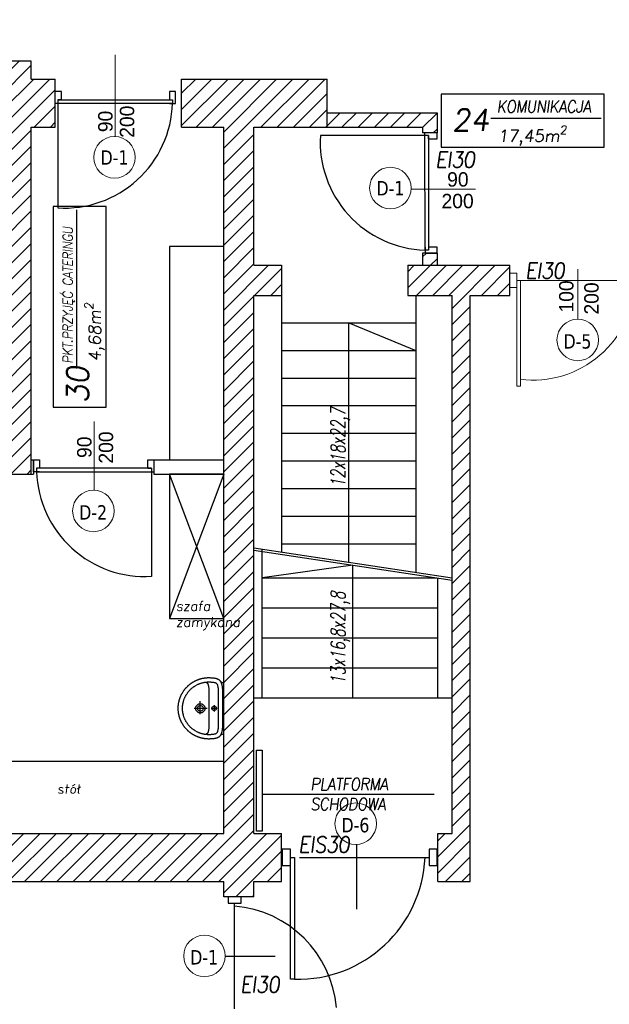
# Model space of a CAD drawing. Header units: millimetres. Extents: x -486876 to 553054, y -140324 to 834178.
# Tile 68 of 155: x -78279 to -73376, y 69411 to 77606. Entities that reach past the tile are written whole.
import ezdxf
from ezdxf.enums import TextEntityAlignment as Align

# ---------------------------------------------------------------- set-up
doc = ezdxf.new("R2010")
doc.units = ezdxf.units.MM
doc.linetypes.add('DASH2', pattern=[0.75, 0.5, -0.25])
for name, color, linetype, lineweight in [('_XREF', 252, 'DASH2', 13), ('XREF$0$0-ARKUSZ-OPIS', 8, 'Continuous', 18), ('XREF$0$okna', 8, 'Continuous', 20), ('XREF$0$ściana nośna', 8, 'Continuous', 30)]:
    doc.layers.add(name, color=color, linetype=linetype, lineweight=lineweight)
for name, color, linetype in [('XREF$0$A-ARM', 8, 'Continuous'), ('XREF$0$ArchiCAD', 8, 'Continuous'), ('XREF$0$DRZWI', 8, 'Continuous'), ('XREF$0$MEBLE', 8, 'Continuous'), ('XREF$0$nowe ściany', 8, 'Continuous'), ('XREF$0$OPIS', 8, 'Continuous'), ('XREF$0$OPISY', 8, 'Continuous'), ('XREF$0$Ppoż', 20, 'Continuous'), ('XREF$0$WIDOK', 8, 'Continuous'), ('XREF$0$WYMIARY', 9, 'Continuous'), ('XREF$0$WYPEŁNIENIA', 8, 'Continuous')]:
    doc.layers.add(name, color=color, linetype=linetype)
doc.styles.add('XREF$0$APLUS', font='arial.ttf', dxfattribs={"width": 0.6})
doc.styles.add('XREF$0$GENERATED_STYLE_1', font='txt')
doc.styles.add('XREF$0$ROMANS', font='romans.shx')
doc.styles.add('XREF$0$Simplex 0.7 Italic', font='simplex.shx', dxfattribs={"width": 0.7, "oblique": 10})
doc.styles.add('XREF$0$Standard', font='arial.ttf')
doc.styles.add('XREF$0$Verdana 0.8', font='verdana.ttf', dxfattribs={"width": 0.8})
pattern_1 = [(45, (-52999.899, 13162.694), (-6.7351921, 6.7351921), [])]

# ---------------------------------------------------------------- blocks, each defined once
blk = doc.blocks.new('XREF$0$KKP-KOLO2-B02X0201')
at = {"layer": 'XREF$0$A-ARM'}
for points in [[(-21.09, 0), (-21.12, -0.55), (-21.2, -1), (-21.34, -1.39), (-21.54, -1.76), (-21.81, -2.13), (-22.13, -2.54)], [(21.09, 0), (0, 0), (-21.09, 0)], [(22.13, -2.54), (21.81, -2.13), (21.54, -1.76), (21.34, -1.39), (21.2, -1), (21.12, -0.55), (21.09, 0)], [(25.29, -12.17), (25.29, -12.54), (25.28, -12.9), (25.27, -13.27), (25.25, -13.64), (25.22, -14), (25.19, -14.37), (25.16, -14.73), (25.12, -15.09), (25.08, -15.45), (25.03, -15.81), (24.97, -16.16), (24.91, -16.52), (24.85, -16.87), (24.78, -17.22), (24.71, -17.57), (24.63, -17.92), (24.55, -18.26), (24.46, -18.61), (24.37, -18.95), (24.27, -19.29), (24.17, -19.63), (24.06, -19.96), (23.95, -20.3), (23.83, -20.63), (23.71, -20.96), (23.59, -21.29), (23.46, -21.61), (23.33, -21.94), (23.19, -22.26), (23.05, -22.58), (22.9, -22.89), (22.75, -23.21), (22.6, -23.52), (22.44, -23.83), (22.27, -24.14), (22.11, -24.44), (21.94, -24.74), (21.76, -25.04), (21.58, -25.34), (21.4, -25.63), (21.21, -25.92), (21.02, -26.21), (20.83, -26.5), (20.63, -26.78), (20.43, -27.06), (20.22, -27.34), (20.01, -27.62), (19.8, -27.89), (19.58, -28.16), (19.36, -28.42), (19.14, -28.68), (18.91, -28.94), (18.68, -29.2), (18.45, -29.45), (18.21, -29.7), (17.97, -29.95), (17.73, -30.2), (17.48, -30.44), (17.23, -30.67), (16.98, -30.91), (16.72, -31.14), (16.46, -31.36), (16.2, -31.59), (15.93, -31.81), (15.66, -32.02), (15.39, -32.24), (15.12, -32.45), (14.84, -32.65), (14.56, -32.85), (14.28, -33.05), (13.99, -33.25), (13.7, -33.44), (13.41, -33.62), (13.12, -33.81), (12.82, -33.98), (12.52, -34.16), (12.22, -34.33), (11.91, -34.5), (11.61, -34.66), (11.3, -34.82), (10.98, -34.97), (10.67, -35.12), (10.35, -35.27), (10.03, -35.41), (9.71, -35.55), (9.39, -35.68), (9.06, -35.81), (8.74, -35.94), (8.41, -36.06), (8.07, -36.17), (7.74, -36.28), (7.4, -36.39), (7.06, -36.49), (6.72, -36.59), (6.38, -36.68), (6.04, -36.77), (5.69, -36.85), (5.35, -36.93), (5, -37), (4.65, -37.07), (4.29, -37.14), (3.94, -37.2), (3.58, -37.25), (3.23, -37.3), (2.87, -37.34), (2.51, -37.38), (2.14, -37.42), (1.78, -37.45), (1.42, -37.47), (1.05, -37.49), (0.68, -37.5), (0.31, -37.51), (-0.06, -37.51), (-0.06, -37.51), (-0.43, -37.51), (-0.8, -37.5), (-1.16, -37.49), (-1.53, -37.47), (-1.89, -37.45), (-2.26, -37.42), (-2.62, -37.38), (-2.98, -37.34), (-3.34, -37.3), (-3.7, -37.25), (-4.05, -37.2), (-4.41, -37.14), (-4.76, -37.07), (-5.11, -37), (-5.46, -36.93), (-5.81, -36.85), (-6.15, -36.77), (-6.5, -36.68), (-6.84, -36.59), (-7.18, -36.49), (-7.52, -36.39), (-7.85, -36.28), (-8.19, -36.17), (-8.52, -36.06), (-8.85, -35.94), (-9.18, -35.81), (-9.5, -35.68), (-9.83, -35.55), (-10.15, -35.41), (-10.47, -35.27), (-10.78, -35.12), (-11.1, -34.97), (-11.41, -34.82), (-11.72, -34.66), (-12.03, -34.5), (-12.33, -34.33), (-12.63, -34.16), (-12.93, -33.98), (-13.23, -33.81), (-13.52, -33.62), (-13.81, -33.44), (-14.1, -33.25), (-14.39, -33.05), (-14.67, -32.85), (-14.95, -32.65), (-15.23, -32.45), (-15.51, -32.24), (-15.78, -32.02), (-16.05, -31.81), (-16.31, -31.59), (-16.58, -31.36), (-16.84, -31.14), (-17.09, -30.91), (-17.35, -30.67), (-17.6, -30.44), (-17.84, -30.2), (-18.09, -29.95), (-18.33, -29.7), (-18.56, -29.45), (-18.8, -29.2), (-19.03, -28.94), (-19.25, -28.68), (-19.48, -28.42), (-19.7, -28.16), (-19.91, -27.89), (-20.13, -27.62), (-20.34, -27.34), (-20.54, -27.06), (-20.74, -26.78), (-20.94, -26.5), (-21.14, -26.21), (-21.33, -25.92), (-21.51, -25.63), (-21.7, -25.34), (-21.88, -25.04), (-22.05, -24.74), (-22.22, -24.44), (-22.39, -24.14), (-22.55, -23.83), (-22.71, -23.52), (-22.86, -23.21), (-23.01, -22.89), (-23.16, -22.58), (-23.3, -22.26), (-23.44, -21.94), (-23.57, -21.61), (-23.7, -21.29), (-23.83, -20.96), (-23.95, -20.63), (-24.06, -20.3), (-24.17, -19.96), (-24.28, -19.63), (-24.38, -19.29), (-24.48, -18.95), (-24.57, -18.61), (-24.66, -18.26), (-24.74, -17.92), (-24.82, -17.57), (-24.9, -17.22), (-24.96, -16.87), (-25.03, -16.52), (-25.09, -16.16), (-25.14, -15.81), (-25.19, -15.45), (-25.23, -15.09), (-25.27, -14.73), (-25.31, -14.37), (-25.34, -14), (-25.36, -13.64), (-25.38, -13.27), (-25.39, -12.9), (-25.4, -12.54), (-25.4, -12.17), (-25.4, -12.17), (-25.4, -11.8), (-25.38, -11.35), (-25.36, -10.84), (-25.33, -10.31), (-25.3, -9.77), (-25.27, -9.28), (-25.23, -8.85), (-25.19, -8.52), (-25.13, -8.07), (-25.06, -7.64), (-24.99, -7.22), (-24.91, -6.82), (-24.82, -6.44), (-24.73, -6.07), (-24.62, -5.72), (-24.51, -5.38), (-24.38, -5.06), (-24.24, -4.76), (-24.09, -4.47), (-23.93, -4.19), (-23.75, -3.93), (-23.55, -3.68), (-23.34, -3.44), (-23.11, -3.22), (-22.87, -3.01), (-22.6, -2.81), (-22.31, -2.63), (-22, -2.45), (-21.67, -2.29), (-21.32, -2.14), (-20.94, -1.99), (-20.54, -1.86), (-20.11, -1.74), (-19.66, -1.63), (-19.17, -1.53), (-19.17, -1.53), (-18.8, -1.45), (-18.41, -1.38), (-18.01, -1.32), (-17.59, -1.25), (-17.17, -1.2), (-16.73, -1.15), (-16.28, -1.1), (-15.82, -1.06), (-15.35, -1.04), (-14.87, -1.02), (-14.38, -1.01), (-0.06, -1.01), (14.27, -1.01), (14.76, -1.02), (15.23, -1.04), (15.7, -1.06), (16.16, -1.1), (16.61, -1.15), (17.05, -1.2), (17.48, -1.25), (17.9, -1.32), (18.3, -1.38), (18.69, -1.45), (19.06, -1.53), (19.54, -1.63), (20, -1.74), (20.43, -1.86), (20.83, -1.99), (21.21, -2.14), (21.56, -2.29), (21.89, -2.45), (22.2, -2.63), (22.48, -2.81), (22.75, -3.01), (23, -3.22), (23.23, -3.44), (23.44, -3.68), (23.63, -3.93), (23.81, -4.19), (23.98, -4.47), (24.13, -4.76), (24.27, -5.06), (24.39, -5.38), (24.51, -5.72), (24.61, -6.07), (24.71, -6.44), (24.79, -6.82), (24.88, -7.22), (24.95, -7.64), (25.02, -8.07), (25.08, -8.52), (25.12, -8.85), (25.15, -9.28), (25.19, -9.77), (25.22, -10.31), (25.24, -10.84), (25.27, -11.35), (25.28, -11.8), (25.29, -12.17)], [(-0.05, -33.94), (-0.61, -33.93), (-1.16, -33.92), (-1.72, -33.89), (-2.28, -33.85), (-2.7, -33.79), (-3.12, -33.73), (-3.53, -33.66), (-3.94, -33.59), (-4.34, -33.51), (-4.74, -33.42), (-5.14, -33.33), (-5.53, -33.23), (-5.93, -33.13), (-6.33, -33.02), (-6.73, -32.9), (-7.13, -32.77), (-7.53, -32.64), (-7.96, -32.47), (-8.38, -32.29), (-8.79, -32.11), (-9.2, -31.92), (-9.61, -31.73), (-10.02, -31.53), (-10.42, -31.33), (-10.8, -31.11), (-11.16, -30.89), (-11.52, -30.66), (-11.87, -30.43), (-12.22, -30.2), (-12.56, -29.97), (-12.89, -29.72), (-13.22, -29.48), (-13.55, -29.23), (-13.87, -28.97), (-14.19, -28.7), (-14.51, -28.43), (-14.82, -28.15), (-15.14, -27.86), (-15.45, -27.56), (-15.76, -27.24), (-16.06, -26.91), (-16.35, -26.58), (-16.63, -26.25), (-16.91, -25.92), (-17.17, -25.58), (-17.44, -25.24), (-17.7, -24.9), (-17.95, -24.55), (-18.2, -24.19), (-18.45, -23.82), (-18.69, -23.45), (-19.7, -21.59), (-19.87, -21.21), (-20.04, -20.83), (-20.19, -20.44), (-20.34, -20.06), (-20.49, -19.67), (-20.62, -19.28), (-20.75, -18.9), (-20.88, -18.51), (-20.99, -18.12), (-21.1, -17.73), (-21.2, -17.34), (-21.3, -16.94), (-21.38, -16.55), (-21.46, -16.15), (-21.54, -15.75), (-21.6, -15.36), (-21.66, -14.95), (-21.71, -14.55), (-21.75, -14.15), (-21.78, -13.74), (-21.81, -13.33), (-21.83, -12.92), (-21.84, -12.51), (-21.84, -12.09), (-21.84, -11.68), (-21.82, -11.26), (-21.81, -10.84), (-21.78, -10.42), (-21.76, -10), (-21.73, -9.57), (-21.69, -9.16), (-21.64, -8.74), (-21.58, -8.32), (-21.51, -7.91), (-21.43, -7.49), (-21.32, -7.09), (-21.2, -6.68), (-21.06, -6.4), (-20.88, -6.14), (-20.65, -5.9), (-20.38, -5.69), (-20.07, -5.5), (-19.73, -5.34), (-19.37, -5.2), (-18.99, -5.07), (-18.59, -4.96), (-18.17, -4.87), (-17.75, -4.8), (-17.33, -4.73), (-16.9, -4.68), (-16.49, -4.64), (-16.08, -4.61), (-15.69, -4.59), (-15.32, -4.58), (-14.98, -4.57), (-14.66, -4.56), (-14.38, -4.56), (-0.05, -4.56), (14.27, -4.56), (14.55, -4.56), (14.87, -4.57), (15.21, -4.58), (15.58, -4.59), (15.97, -4.61), (16.38, -4.64), (16.8, -4.68), (17.22, -4.73), (17.64, -4.8), (18.07, -4.87), (18.48, -4.96), (18.88, -5.07), (19.26, -5.2), (19.63, -5.34), (19.96, -5.5), (20.27, -5.69), (20.54, -5.9), (20.77, -6.14), (20.96, -6.4), (21.09, -6.68), (21.22, -7.09), (21.32, -7.49), (21.41, -7.91), (21.48, -8.32), (21.54, -8.74), (21.58, -9.16), (21.62, -9.57), (21.65, -10), (21.68, -10.42), (21.7, -10.84), (21.72, -11.26), (21.73, -11.68), (21.74, -12.09), (21.73, -12.51), (21.72, -12.92), (21.7, -13.33), (21.68, -13.74), (21.64, -14.15), (21.6, -14.55), (21.55, -14.95), (21.49, -15.36), (21.43, -15.75), (21.36, -16.15), (21.28, -16.55), (21.19, -16.94), (21.1, -17.34), (20.99, -17.73), (20.89, -18.12), (20.77, -18.51), (20.65, -18.9), (20.52, -19.28), (20.38, -19.67), (20.24, -20.06), (20.09, -20.44), (19.93, -20.83), (19.76, -21.21), (19.59, -21.59), (19.59, -21.59), (18.58, -23.45), (18.34, -23.82), (18.09, -24.19), (17.84, -24.55), (17.59, -24.9), (17.33, -25.24), (17.07, -25.58), (16.8, -25.92), (16.52, -26.25), (16.24, -26.58), (15.95, -26.91), (15.65, -27.24), (15.35, -27.56), (15.03, -27.86), (14.72, -28.15), (14.4, -28.43), (14.08, -28.7), (13.76, -28.97), (13.44, -29.23), (13.11, -29.48), (12.78, -29.72), (12.45, -29.97), (12.11, -30.2), (11.76, -30.43), (11.41, -30.66), (11.06, -30.89), (10.69, -31.11), (10.32, -31.33), (9.91, -31.53), (9.5, -31.73), (9.09, -31.92), (8.68, -32.11), (8.27, -32.29), (7.85, -32.47), (7.43, -32.64), (7.43, -32.64), (7.02, -32.77), (6.62, -32.9), (6.22, -33.02), (5.82, -33.13), (5.43, -33.23), (5.03, -33.33), (4.63, -33.42), (4.23, -33.51), (3.83, -33.59), (3.42, -33.66), (3.01, -33.73), (2.6, -33.79), (2.17, -33.85), (1.61, -33.89), (1.06, -33.92), (0.5, -33.93), (-0.05, -33.94)], [(-2.61, -7.95), (2.52, -7.95)], [(-0.04, -6.08), (0.43, -6.14), (0.85, -6.32), (1.21, -6.6), (1.49, -6.96), (1.67, -7.38), (1.73, -7.86), (1.67, -8.33), (1.49, -8.75), (1.21, -9.11), (0.85, -9.39), (0.43, -9.57), (-0.04, -9.63), (-0.51, -9.57), (-0.94, -9.39), (-1.3, -9.11), (-1.58, -8.75), (-1.75, -8.33), (-1.82, -7.86), (-1.75, -7.38), (-1.58, -6.96), (-1.3, -6.6), (-0.94, -6.32), (-0.51, -6.14), (-0.04, -6.08)], [(-0.05, -10.45), (-0.05, -5.48)], [(-21.62, -15.21), (-21.58, -14.99), (-21.53, -14.78), (-21.48, -14.58), (-21.41, -14.39), (-21.33, -14.21), (-21.24, -14.04), (-21.14, -13.87), (-21.02, -13.72), (-20.88, -13.57), (-20.72, -13.43), (-20.55, -13.3), (-20.35, -13.18), (-20.14, -13.06), (-19.9, -12.95), (-19.63, -12.85), (-19.34, -12.76), (-19.02, -12.67), (-18.67, -12.6), (-18.29, -12.53), (-17.88, -12.46), (-17.43, -12.4), (-16.96, -12.35), (-16.44, -12.31), (-15.89, -12.27), (-15.3, -12.24), (-14.67, -12.21), (-14, -12.19), (-13.28, -12.18), (-12.52, -12.17), (-11.72, -12.17)], [(-11.72, -12.17), (-0.06, -12.17), (11.6, -12.17)], [(-0.06, -15.43), (0.33, -15.45), (0.71, -15.51), (1.07, -15.6), (1.42, -15.73), (1.75, -15.89), (2.06, -16.08), (2.36, -16.3), (2.63, -16.55), (2.87, -16.82), (3.09, -17.11), (3.28, -17.43), (3.44, -17.76), (3.57, -18.11), (3.66, -18.47), (3.72, -18.85), (3.74, -19.24), (3.72, -19.62), (3.66, -20), (3.57, -20.36), (3.44, -20.71), (3.28, -21.05), (3.09, -21.36), (2.87, -21.65), (2.63, -21.92), (2.36, -22.17), (2.06, -22.39), (1.75, -22.58), (1.42, -22.74), (1.07, -22.87), (0.71, -22.96), (0.33, -23.02), (-0.06, -23.04), (-0.45, -23.02), (-0.82, -22.96), (-1.19, -22.87), (-1.54, -22.74), (-1.87, -22.58), (-2.18, -22.39), (-2.48, -22.17), (-2.75, -21.92), (-2.99, -21.65), (-3.21, -21.36), (-3.4, -21.05), (-3.56, -20.71), (-3.69, -20.36), (-3.78, -20), (-3.84, -19.62), (-3.86, -19.24), (-3.84, -18.85), (-3.78, -18.47), (-3.69, -18.11), (-3.56, -17.76), (-3.4, -17.43), (-3.21, -17.11), (-2.99, -16.82), (-2.75, -16.55), (-2.48, -16.3), (-2.18, -16.08), (-1.87, -15.89), (-1.54, -15.73), (-1.19, -15.6), (-0.82, -15.51), (-0.45, -15.45), (-0.06, -15.43)], [(-0.06, -24.21), (-0.06, -13.57)], [(11.6, -12.17), (12.41, -12.17), (13.17, -12.18), (13.88, -12.19), (14.55, -12.21), (15.18, -12.24), (15.78, -12.27), (16.33, -12.31), (16.84, -12.35), (17.32, -12.4), (17.77, -12.46), (18.18, -12.53), (18.56, -12.6), (18.9, -12.67), (19.22, -12.76), (19.52, -12.85), (19.78, -12.95), (20.02, -13.06), (20.24, -13.18), (20.44, -13.3), (20.61, -13.43), (20.76, -13.57), (20.9, -13.72), (21.02, -13.87), (21.13, -14.04), (21.22, -14.21), (21.3, -14.39), (21.36, -14.58), (21.42, -14.78), (21.47, -14.99), (21.51, -15.21)], [(4.89, -19.26), (-5.94, -19.26)], [(-0.06, -16.9), (0.36, -16.94), (0.75, -17.05), (1.12, -17.22), (1.44, -17.45), (1.72, -17.73), (1.95, -18.06), (2.13, -18.42), (2.23, -18.82), (2.27, -19.24), (2.23, -19.65), (2.13, -20.05), (1.95, -20.41), (1.72, -20.74), (1.44, -21.02), (1.12, -21.25), (0.75, -21.42), (0.36, -21.53), (-0.06, -21.57), (-0.48, -21.53), (-0.87, -21.42), (-1.23, -21.25), (-1.56, -21.02), (-1.84, -20.74), (-2.07, -20.41), (-2.24, -20.05), (-2.35, -19.65), (-2.39, -19.24), (-2.35, -18.82), (-2.24, -18.42), (-2.07, -18.06), (-1.84, -17.73), (-1.56, -17.45), (-1.23, -17.22), (-0.87, -17.05), (-0.48, -16.94), (-0.06, -16.9)]]:
    blk.add_lwpolyline(points, dxfattribs=at)
blk = doc.blocks.new('XREF')
at = {"layer": 'XREF$0$WYPEŁNIENIA'}
h = blk.add_hatch(dxfattribs=at)
h.set_pattern_fill('ANSI31', color=256, scale=3)
h.set_pattern_definition(pattern_1)
h.paths.add_polyline_path([(3556.78, 10801.78), (3507.62, 10801.78), (3507.62, 10786.78), (3556.78, 10786.78)])
h.paths.add_polyline_path([(3580.36, 10801.78), (3556.78, 10801.78), (3556.78, 10786.78), (3580.36, 10786.78)])
h.paths.add_polyline_path([(3900.02, 10651.78), (3796.56, 10651.78), (3796.56, 10666.78), (3766.56, 10666.78), (3766.56, 10651.78), (3724.56, 10651.78), (3724.56, 10611.78), (3766.56, 10611.78), (3766.56, 10496.78), (3709.56, 10496.78), (3709.56, 10471.78), (3766.56, 10471.78), (3766.56, 10606.94), (3796.56, 10606.94), (3796.56, 10466.78), (3796.56, 10476.78), (3796.56, 10476.78), (3796.56, 10611.78), (3900.02, 10611.78)])
h.paths.add_polyline_path([(3599.56, 10496.78), (3514.68, 10496.78), (3514.68, 10471.78), (3551.56, 10471.78), (3551.56, 10024.04), (3539.56, 10024.04), (3539.56, 9984.04), (3566.56, 9984.04), (3566.56, 10471.78), (3599.56, 10471.78)])
h.paths.add_polyline_path([(4136.56, 9911.78), (4126.56, 9911.78), (4126.56, 9971.94), (4126.56, 10361.95), (4096.56, 10361.95), (4096.56, 10346.78), (4096.56, 10131.78), (3896.56, 10131.78), (3896.56, 10170.11), (3796.56, 10170.11), (3796.56, 10176.78), (3766.56, 10176.78), (3766.56, 10058.38), (3796.56, 10058.38), (3796.56, 10096.78), (3886.56, 10096.78), (3886.56, 10106.78), (4096.56, 10106.78), (4096.56, 9971.94), (4096.56, 9911.78), (3771.56, 9911.78), (3771.56, 9779.12), (3796.56, 9779.12), (3796.56, 9816.78), (3886.56, 9816.78), (3886.56, 9881.78), (4016.56, 9881.78), (4016.56, 9851.78), (4061.56, 9851.78), (4061.56, 9881.78), (4136.56, 9881.78)])
h.paths.add_polyline_path([(3817.24, 9855.2), (3831.24, 9855.2), (3831.24, 9841.2), (3817.24, 9841.2)], flags=16)
h.paths.add_polyline_path([(3840.64, 9855.2), (3854.64, 9855.2), (3854.64, 9841.2), (3840.64, 9841.2)], flags=16)
h.paths.add_polyline_path([(3817.24, 10127.11), (3817.24, 10141.11), (3831.24, 10141.11), (3831.24, 10127.11)], flags=16)
edge = h.paths.add_edge_path(flags=0)
edge.add_arc((3824.24, 10134.11), 7, 0, 360)
h.paths.add_polyline_path([(3840.64, 10127.11), (3840.64, 10141.11), (3854.64, 10141.11), (3854.64, 10127.11)], flags=16)
h.paths.add_polyline_path([(3817.24, 10147.81), (3817.24, 10161.81), (3831.24, 10161.81), (3831.24, 10147.81)], flags=16)
h.paths.add_polyline_path([(3840.64, 10147.81), (3840.64, 10161.81), (3854.64, 10161.81), (3854.64, 10147.81)], flags=16)
h.paths.add_polyline_path([(3802.73, 10317.13), (3796.56, 10317.13), (3796.56, 10305.13), (3803.04, 10305.13)], flags=17)
h.paths.add_polyline_path([(3802.12, 10317.13), (3800.7, 10317.13), (3802.73, 10305.13), (3802.73, 10315.74)], flags=16)
h = blk.add_hatch(dxfattribs=at)
h.set_pattern_fill('ANSI31', color=256, scale=3)
h.set_pattern_definition(pattern_1)
h.paths.add_polyline_path([(2558.56, 10304.91), (2546.56, 10304.91), (2546.56, 10206.27), (2556.56, 10206.27), (2558.56, 10206.27)])
h.paths.add_polyline_path([(2558.56, 10106.27), (2546.56, 10106.27), (2546.56, 10024.04), (2558.56, 10024.04)])
h.paths.add_polyline_path([(2161.56, 9779.12), (2121.56, 9779.12), (2121.56, 9694.37), (2161.56, 9694.37)])
h.paths.add_polyline_path([(2161.56, 9424.37), (2121.56, 9424.37), (2121.56, 9247.17), (1876.56, 9247.17), (1846.56, 9247.17), (1846.56, 9224.37), (2134.58, 9224.37), (2134.58, 9090.15), (2519.93, 9090.15), (2519.93, 9115.15), (2161.56, 9115.15)])
h.paths.add_polyline_path([(1876.56, 9441.47), (1846.56, 9441.47), (1846.56, 9404.47), (1876.56, 9404.47)])
h.paths.add_polyline_path([(1876.56, 9715.37), (1846.56, 9715.37), (1846.56, 9678.37), (1876.56, 9678.37)])
h.paths.add_polyline_path([(2699.1, 9115.15), (2648.93, 9115.15), (2648.93, 9090.15), (2699.1, 9090.15)])
h.paths.add_polyline_path([(2878.28, 9115.15), (2833.43, 9115.15), (2833.43, 9090.15), (2878.28, 9090.15)])
h.paths.add_polyline_path([(3386.56, 9321.43), (3541.76, 9319.38), (3541.76, 9339.38), (3386.56, 9341.43), (3386.56, 9472.15), (3361.56, 9472.15), (3361.56, 9115.15), (3007.28, 9115.15), (3007.28, 9090.15), (3386.56, 9090.15)])
h.paths.add_polyline_path([(3386.56, 9779.12), (3361.56, 9779.12), (3361.56, 9622.15), (3386.56, 9622.15)])
h.paths.add_polyline_path([(3386.56, 9871.31), (3361.56, 9871.31), (3361.56, 9779.12), (3386.56, 9779.12)])
h.paths.add_polyline_path([(3409.56, 10024.04), (3386.56, 10024.04), (3386.56, 10471.78), (3409.68, 10471.78), (3409.68, 10496.78), (3386.56, 10496.78), (3386.56, 10611.78), (3447.56, 10611.78), (3447.56, 10651.78), (3326.56, 10651.78), (3326.56, 10611.78), (3361.56, 10611.78), (3361.56, 10024.04), (3167, 10024.04), (3167, 9984.04), (3361.56, 9984.04), (3361.56, 9971.31), (3386.56, 9971.31), (3386.56, 9984.04), (3409.56, 9984.04)])
h.paths.add_polyline_path([(3221.56, 10651.78), (3201.56, 10651.78), (3201.56, 10666.78), (3176.56, 10666.78), (3176.56, 10322.95), (3201.56, 10322.95), (3201.56, 10611.78), (3221.56, 10611.78)])
h.paths.add_polyline_path([(2666.56, 10481.33), (2666.56, 10497.95), (2646.56, 10497.95), (2646.56, 10392.95), (2666.56, 10392.95)])
h.paths.add_polyline_path([(2833.43, 10649.37), (2666.56, 10649.37), (2666.56, 10637.37), (2833.43, 10637.37)])
h.paths.add_polyline_path([(2896.56, 10649.37), (2833.56, 10649.37), (2833.56, 10589.37), (2896.56, 10589.37)])
h.paths.add_polyline_path([(2896.56, 10649.37), (2884.56, 10649.37)])
h.paths.add_polyline_path([(3055.46, 10649.37), (2896.56, 10649.37), (2896.56, 10637.37), (3055.46, 10637.37)])
h.paths.add_polyline_path([(3033.87, 10637.37), (3021.87, 10637.37), (3021.87, 10496.71), (3033.87, 10496.71)])
h.paths.add_polyline_path([(3176.56, 10649.37), (3155.46, 10649.37), (3155.46, 10637.37), (3176.56, 10637.37)])
h.paths.add_polyline_path([(2806.56, 10316.91), (2666.56, 10316.91), (2666.56, 10304.91), (2794.56, 10304.91), (2794.56, 10223.94), (2806.56, 10223.94)])
h = blk.add_hatch(dxfattribs=at)
h.set_pattern_fill('ANSI31', color=256, scale=3)
h.set_pattern_definition(pattern_1)
h.paths.add_polyline_path([(3539, 10506.94), (3527, 10506.94), (3527, 10496.78), (3539, 10496.78)])
h.paths.add_polyline_path([(3539, 10623.78), (3507.62, 10623.78), (3507.62, 10611.78), (3527, 10611.78), (3527, 10606.94), (3539, 10606.94)])
h.paths.add_polyline_path([(3507.62, 10623.78), (3465.86, 10623.78), (3465.86, 10611.78), (3507.62, 10611.78)])
h.paths.add_polyline_path([(3465.86, 10623.78), (3447.56, 10623.78), (3447.56, 10611.78), (3465.86, 10611.78)])
at = {"layer": 'XREF$0$DRZWI'}
for p, q in [((3472.06, 10014.81), (3472.06, 9961)), ((3424.7, 10004.04), (3532.44, 10004.04)), ((3519.41, 10004.04), (3532.44, 10004.04)), ((3370.67, 9877.93), (3370.67, 9966.01)), ((3370.67, 9963.37), (3370.67, 9966.01)), ((3362.86, 9921.97), (3404.36, 9921.97))]:
    blk.add_line(p, q, dxfattribs=at)
for points in [[(3226.56, 10634.58), (3226.56, 10641.58), (3221.56, 10641.58)], [(3316.56, 10641.58), (3316.56, 10634.66)], [(3316.56, 10631.58), (3321.56, 10631.58), (3321.56, 10641.58), (3316.56, 10641.58)], [(3223.56, 10634.58), (3319.06, 10634.58), (3319.06, 10631.58), (3319.06, 10631.58), (3221.56, 10631.49)], [(3226.56, 10634.58), (3223.56, 10634.58), (3223.56, 10544.58), (3223.56, 10544.58)], [(3532, 10601.94), (3532, 10604.94), (3442, 10604.94), (3442, 10604.94)], [(3532, 10604.94), (3532, 10509.44), (3529, 10509.44), (3529, 10509.44), (3528.92, 10606.94)], [(3532, 10601.94), (3539, 10601.94), (3539, 10606.94)], [(3529, 10511.94), (3529, 10506.94), (3539, 10506.94), (3539, 10511.94)], [(3539, 10511.94), (3532.08, 10511.94)], [(3208.52, 10324.95), (3203.52, 10324.95), (3203.52, 10334.95), (3208.52, 10334.95)], [(3208.52, 10334.95), (3208.52, 10328.04)], [(3298.52, 10327.95), (3298.52, 10334.95), (3303.52, 10334.95)], [(3301.52, 10327.95), (3206.02, 10327.95), (3206.02, 10324.95), (3206.02, 10324.95), (3303.52, 10324.87)], [(3298.52, 10327.95), (3301.52, 10327.95), (3301.52, 10237.95), (3301.52, 10237.95)], [(3417.07, 10004.04), (3420.46, 10004.04), (3420.46, 9902.61), (3417.07, 9902.61), (3417.07, 9997.27), (3417.07, 10010.8), (3410.31, 10010.8), (3410.31, 9997.27), (3417.07, 9997.27)]]:
    blk.add_lwpolyline(points, dxfattribs=at)
blk.add_lwpolyline([(3532.44, 9997.27), (3539.21, 9997.27), (3539.21, 10010.8), (3532.44, 10010.8)], close=True, dxfattribs=at)
at = {"layer": 'XREF$0$DRZWI', "ltscale": 0.8}
blk.add_lwpolyline([(3375.97, 9966.01), (3375.97, 9971.31), (3365.38, 9971.31), (3365.38, 9966.01)], close=True, dxfattribs=at)
at = {"layer": 'XREF$0$DRZWI'}
for centre, radius, start, end in [((3229, 10634.52), 90.11, 266.53875, 358.12796), ((3531.94, 10599.5), 90.11, 176.53875, 268.12796), ((3296.08, 10327.9), 90.11, 181.87204, 273.46125), ((3423.01, 10008.73), 106.15, 268.62211, 357.46327), ((3363.2, 9871.21), 92.46, 4.98795, 85.36464)]:
    blk.add_arc(centre, radius, start, end, dxfattribs=at)
at = {"layer": 'XREF$0$MEBLE'}
for p, q in [((3361.56, 10512.51), (3316.56, 10512.51)), ((3316.56, 10512.51), (3316.56, 10334.95)), ((3361.56, 10322.95), (3316.56, 10322.95)), ((3316.56, 10322.95), (3316.56, 10202.95)), ((3361.56, 10202.95), (3316.56, 10322.95)), ((3361.56, 10322.95), (3316.56, 10202.95)), ((3316.56, 10202.95), (3361.56, 10202.95)), ((3181.04, 10084.04), (3361.56, 10084.04))]:
    blk.add_line(p, q, dxfattribs=at)
at = {"layer": 'XREF$0$nowe ściany'}
for p, q in [((3201.56, 10666.78), (3176.56, 10666.78)), ((3447.56, 10623.78), (3539, 10623.78)), ((3539, 10623.78), (3539, 10606.94)), ((3447.56, 10611.78), (3527, 10611.78)), ((3527, 10611.78), (3527, 10606.94)), ((3539, 10606.94), (3527, 10606.94)), ((3527, 10506.94), (3527, 10496.78)), ((3539, 10506.94), (3527, 10506.94)), ((3539, 10506.94), (3539, 10496.78)), ((3201.56, 10334.95), (3203.52, 10334.95)), ((3203.52, 10334.95), (3203.52, 10322.95)), ((3303.52, 10334.95), (3361.56, 10334.95)), ((3303.52, 10334.95), (3303.52, 10322.95)), ((3176.56, 10322.95), (3201.56, 10322.95)), ((3201.56, 10322.95), (3203.52, 10322.95)), ((3303.52, 10322.95), (3361.56, 10322.95))]:
    blk.add_line(p, q, dxfattribs=at)
at = {"layer": 'XREF$0$okna'}
for p, q in [((3656.03, 10493.65), (3656.03, 10451.96)), ((3608.38, 10484.28), (3703.67, 10484.28))]:
    blk.add_line(p, q, dxfattribs=at)
for points in [[(3271.31, 10672.1), (3271.31, 10603.93)], [(3570.85, 10560.15), (3517.46, 10560.15)], [(3605.44, 10484.28), (3608.38, 10484.28), (3608.38, 10396.08), (3605.44, 10396.08), (3605.44, 10478.39), (3605.44, 10490.16), (3599.56, 10490.16), (3599.56, 10478.39), (3605.44, 10478.39)], [(3253.77, 10366.8), (3253.77, 10309.68)]]:
    blk.add_lwpolyline(points, dxfattribs=at)
for centre in [(3270.78, 10586.66), (3500.2, 10561.09), (3656.02, 10434.68), (3253.25, 10292.35), (3471.39, 10032.08), (3345.58, 9922.07)]:
    blk.add_circle(centre, 17.28, dxfattribs=at)
blk.add_arc((3618.95, 10486.01), 84.74, 262.83709, 358.8299, dxfattribs=at)
at = {"layer": 'XREF$0$OPIS'}
for p, q in [((3583.69, 10619.32), (3675.59, 10619.32)), ((3239.58, 10411.04), (3239.58, 10542.95))]:
    blk.add_line(p, q, dxfattribs=at)
for points in [[(3677.89, 10639.23), (3542.29, 10639.23), (3542.29, 10595.07), (3677.89, 10595.07)], [(3219.67, 10545.84), (3219.67, 10378.81), (3263.83, 10378.81), (3263.83, 10545.84)]]:
    blk.add_lwpolyline(points, close=True, dxfattribs=at)
at = {"layer": 'XREF$0$WIDOK'}
for p, q in [((3409.68, 10471.78), (3409.68, 10258.27)), ((3521.42, 10471.78), (3521.42, 10241.34)), ((3409.68, 10449), (3521.42, 10449)), ((3465.55, 10249.81), (3465.55, 10449)), ((3465.55, 10449), (3521.42, 10426)), ((3409.68, 10426), (3521.42, 10426)), ((3409.68, 10403), (3521.42, 10403)), ((3409.68, 10380), (3521.42, 10380)), ((3409.68, 10357), (3521.42, 10357)), ((3409.68, 10334), (3521.42, 10334)), ((3409.68, 10311), (3521.42, 10311)), ((3409.68, 10288), (3521.42, 10288)), ((3409.68, 10265), (3521.42, 10265)), ((3469.06, 10247.25), (3393.56, 10236.78)), ((3469.06, 10136.78), (3469.06, 10247.25)), ((3393.56, 10236.78), (3538.2, 10236.78)), ((3393.56, 10211.78), (3539.56, 10211.78)), ((3393.56, 10186.78), (3539.56, 10186.78)), ((3393.56, 10161.78), (3539.56, 10161.78)), ((3386.56, 10136.78), (3551.56, 10136.78))]:
    blk.add_line(p, q, dxfattribs=at)
at = {"layer": 'XREF$0$WYMIARY'}
for p, q in [((3386.56, 10261.78), (3551.56, 10236.78)), ((3386.56, 10259.75), (3551.56, 10234.75)), ((3393.56, 10136.78), (3393.56, 10260.71)), ((3539.56, 10136.78), (3539.56, 10236.57)), ((3393.49, 10056.58), (3536.71, 10056.58))]:
    blk.add_line(p, q, dxfattribs=at)
blk.add_lwpolyline([(3388.96, 10093.17), (3393.49, 10093.17), (3393.49, 10025.96), (3388.96, 10025.96)], close=True, dxfattribs=at)
at = {"layer": 'XREF$0$ściana nośna'}
for p, q in [((3201.56, 10651.78), (3201.56, 10666.78)), ((3201.56, 10651.78), (3221.56, 10651.78)), ((3221.56, 10611.78), (3221.56, 10651.78)), ((3326.56, 10651.78), (3447.56, 10651.78)), ((3326.56, 10611.78), (3326.56, 10651.78)), ((3447.56, 10611.78), (3447.56, 10651.78)), ((3201.56, 10611.78), (3221.56, 10611.78)), ((3201.56, 10322.95), (3201.56, 10611.78)), ((3326.56, 10611.78), (3361.56, 10611.78)), ((3361.56, 10024.04), (3361.56, 10611.78)), ((3386.56, 10611.78), (3447.56, 10611.78)), ((3386.56, 10496.78), (3386.56, 10611.78)), ((3386.56, 10496.78), (3409.68, 10496.78)), ((3409.68, 10496.78), (3409.68, 10471.78)), ((3514.68, 10496.78), (3599.56, 10496.78)), ((3514.68, 10496.78), (3514.68, 10471.78)), ((3599.56, 10471.78), (3599.56, 10496.78)), ((3386.56, 10471.78), (3409.68, 10471.78)), ((3386.56, 10024.04), (3386.56, 10471.78)), ((3386.56, 10471.78), (3409.68, 10471.78)), ((3514.68, 10471.78), (3551.56, 10471.78)), ((3514.68, 10471.78), (3551.56, 10471.78)), ((3551.56, 10024.04), (3551.56, 10471.78)), ((3566.56, 10471.78), (3599.56, 10471.78)), ((3566.56, 9984.04), (3566.56, 10471.78)), ((3167, 10024.04), (3361.56, 10024.04)), ((3386.56, 10024.04), (3409.56, 10024.04)), ((3409.56, 9984.04), (3409.56, 10024.04)), ((3539.56, 9984.04), (3539.56, 10024.04)), ((3539.56, 10024.04), (3551.56, 10024.04)), ((3167, 9984.04), (3361.56, 9984.04)), ((3361.56, 9971.31), (3361.56, 9984.04)), ((3386.56, 9971.31), (3386.56, 9984.04)), ((3386.56, 9984.04), (3409.56, 9984.04)), ((3539.56, 9984.04), (3566.56, 9984.04)), ((3386.56, 9971.31), (3361.56, 9971.31))]:
    blk.add_line(p, q, dxfattribs=at)
at = {"layer": 'XREF$0$A-ARM', "xscale": 1.007999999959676, "yscale": 1.007999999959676, "zscale": 1.007999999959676, "rotation": 270}
blk.add_blockref('XREF$0$KKP-KOLO2-B02X0201', (3361.56, 10128.05), dxfattribs=at)
at = {"style": 'XREF$0$APLUS'}
blk.add_attdef('165', text='', height=12.94, rotation=90, dxfattribs=at).set_placement((5850.28, 4086.91), align=Align.TOP_CENTER)
blk.add_attdef('70', text='', height=12.94, rotation=90, dxfattribs=at).set_placement((5846.74, 4087.03), align=Align.BOTTOM_CENTER)
at = {"layer": 'XREF$0$0-ARKUSZ-OPIS', "style": 'XREF$0$Simplex 0.7 Italic', "oblique": 10, "width": 0.7}
for s, p in [('12x18x22,7', (3462.68, 10312.09)), ('13x16,8x27,8', (3462.68, 10148.22))]:
    blk.add_text(s, height=12, rotation=90, dxfattribs=at).set_placement(p)
at = {"layer": 'XREF$0$ArchiCAD', "style": 'XREF$0$GENERATED_STYLE_1'}
for s, rotation, p in [('200', 90, (3290.78, 10602.92)), ('90', 90, (3272.77, 10607.61)), ('90', 0, (3547.39, 10558.69)), ('200', 0, (3542.7, 10540.68)), ('100', 90, (3656.06, 10457.51)), ('200', 90, (3676.99, 10455.83)), ('200', 90, (3273.25, 10331.77)), ('90', 90, (3255.24, 10336.46))]:
    blk.add_text(s, height=12, rotation=rotation, dxfattribs=at).set_placement(p, align=Align.BOTTOM_LEFT)
at = {"layer": 'XREF$0$DRZWI', "style": 'XREF$0$APLUS'}
for tag, height, p in [('90', 10.59, (3968.05, 17970.78)), ('90', 10.59, (4273.69, 17907.63)), ('90', 10.59, (4647.11, 17907.63)), ('90', 10.59, (4995.74, 17907.63)), ('90', 10.59, (5345.01, 17907.63)), ('90', 8.24, (3625.86, 17450.53)), ('90', 8.24, (4282.58, 17436.64)), ('90', 8.24, (4577.82, 17436.64)), ('90', 8.24, (5003.12, 17436.64)), ('90', 8.24, (5300.95, 17436.64)), ('90', 8.24, (5625.63, 17350.96)), ('110', 12.94, (3772.73, 10725.01)), ('100', 12.94, (3763.85, 10003.38)), ('90', 10.59, (3383.41, 9921.97)), ('83', 10.59, (4118.73, 4184.03))]:
    blk.add_attdef(tag, text='', height=height, dxfattribs=at).set_placement(p, align=Align.BOTTOM_CENTER)
for tag, height, p in [('200', 10.59, (3967.95, 17967.89)), ('200', 10.59, (4273.59, 17904.74)), ('200', 10.59, (4647.01, 17904.74)), ('200', 10.59, (4995.64, 17904.74)), ('200', 10.59, (5344.91, 17904.74)), ('200', 8.24, (3625.86, 17448.28)), ('200', 8.24, (4282.58, 17434.39)), ('200', 8.24, (4577.82, 17434.39)), ('200', 8.24, (5003.12, 17434.39)), ('200', 8.24, (5300.95, 17434.39)), ('200', 8.24, (5625.63, 17348.71)), ('210', 12.94, (3772.6, 10721.48)), ('200', 12.94, (3763.85, 9999.84)), ('200', 10.59, (3383.31, 9919.08)), ('178', 10.59, (4118.62, 4181.14))]:
    blk.add_attdef(tag, text='', height=height, dxfattribs=at).set_placement(p, align=Align.TOP_CENTER)
for tag, height, p in [('205', 10.59, (4204.92, 17787.31)), ('210', 10.59, (5722.65, 17787.31)), ('210', 12.94, (4044.07, 17776.19)), ('210', 12.94, (4602.86, 17776.83)), ('210', 12.94, (4951.5, 17776.83)), ('210', 12.94, (5300.98, 17776.83)), ('210', 12.94, (3579.16, 17557.04)), ('210', 12.94, (3935.88, 17557.04)), ('210', 12.94, (4219.13, 17557.04)), ('210', 12.94, (4633.7, 17557.04)), ('210', 12.94, (4958.43, 17557.04)), ('210', 12.94, (5356.84, 17557.04)), ('210', 12.94, (5615.9, 17557.04)), ('200', 11.76, (4716.1, 10187.15)), ('200', 11.76, (4936.97, 10128.95)), ('200', 11.76, (5363.02, 10117.1)), ('210', 13.53, (3475.75, 9987.9)), ('170', 11.76, (4209.38, 4035.73))]:
    blk.add_attdef(tag, text='', height=height, rotation=90, dxfattribs=at).set_placement(p, align=Align.TOP_CENTER)
for tag, height, p in [('100', 10.59, (5719.75, 17787.41)), ('100', 12.94, (4040.53, 17776.32)), ('96', 10.59, (4202.03, 17787.41)), ('100', 12.94, (4599.33, 17776.96)), ('100', 12.94, (4947.96, 17776.96)), ('100', 12.94, (5297.45, 17776.96)), ('100', 12.94, (3575.63, 17557.16)), ('100', 12.94, (3932.34, 17557.16)), ('100', 12.94, (4215.59, 17557.16)), ('100', 12.94, (4630.17, 17557.16)), ('100', 12.94, (4954.89, 17557.16)), ('100', 12.94, (5353.3, 17557.16)), ('100', 12.94, (5612.36, 17557.16)), ('90', 11.76, (4712.89, 10187.26)), ('90', 11.76, (4933.75, 10129.07)), ('90', 11.76, (5359.81, 10117.21)), ('120', 13.53, (3472.06, 9987.9)), ('90', 11.76, (4206.17, 4035.84))]:
    blk.add_attdef(tag, text='', height=height, rotation=90, dxfattribs=at).set_placement(p, align=Align.BOTTOM_CENTER)
at = {"layer": 'XREF$0$OPIS', "attachment_point": 1, "style": 'XREF$0$Standard'}
for s, insert, char_height in [('\\A1;{\\Fromans|c238;\\Q8;\\W0.9;\\T0.95;KOMUNIKACJA}', (3588.56, 10633.94), 10), ('\\A1;{\\Fromans|c238;\\Q8;24}', (3551.59, 10626.68), 18), ('\\A1;{\\Fromans|c238;\\Q8;17,45m\\H0.7x;\\S2^ ;}', (3589.48, 10613), 10), ('\\A1;{\\Fromans|c238;\\Q8;\\W0.9;\\T0.95;PLATFORMA SCHODOWA}', (3433.63, 10070.08), 10)]:
    blk.add_mtext_dynamic_manual_height_columns(s, width=79.0239, gutter_width=1, heights=[0], dxfattribs=dict(at, insert=insert, char_height=char_height))
at = {"layer": 'XREF$0$OPIS', "attachment_point": 1, "rotation": 90, "style": 'XREF$0$Standard'}
for s, width, insert, char_height in [('\\A1;{\\Fromans|c238;\\Q8;\\W0.9;\\T0.95;PKT.PRZYJĘĆ CATERINGU}', 193.4826, (3227.88, 10414.93), 8), ('\\A1;{\\Fromans|c238;\\Q8;4,68m\\H0.7x;\\S2^ ;}', 79.0239, (3245.9, 10416.82), 10), ('\\A1;{\\Fromans|c238;\\Q8;30}', 79.0239, (3231.2, 10382.17), 18)]:
    blk.add_mtext_dynamic_manual_height_columns(s, width=width, gutter_width=1, heights=[0], dxfattribs=dict(at, insert=insert, char_height=char_height))
at = {"layer": 'XREF$0$OPISY', "style": 'XREF$0$Verdana 0.8', "width": 0.8}
for s, p in [('D-1', (3270.78, 10586.49)), ('D-1', (3500.2, 10560.92)), ('D-2', (3252.99, 10291.16))]:
    blk.add_text(s, height=12, rotation=360, dxfattribs=at).set_placement(p, align=Align.MIDDLE_CENTER)
at = {"layer": 'XREF$0$Ppoż', "style": 'XREF$0$Verdana 0.8', "width": 0.8}
for s, p in [('D-5', (3655.75, 10433.49)), ('D-6', (3471.12, 10030.9)), ('D-1', (3345.32, 9920.89))]:
    blk.add_text(s, height=12, rotation=360, dxfattribs=at).set_placement(p, align=Align.MIDDLE_CENTER)
at = {"layer": 'XREF$0$Ppoż', "char_height": 13.2, "attachment_point": 1, "style": 'XREF$0$Standard'}
for s, insert in [('\\A1;{\\Fromans|c238;\\Q8;\\W0.9;\\T0.95;EI30}', (3537.72, 10591.28)), ('\\A1;{\\Fromans|c238;\\Q8;\\W0.9;\\T0.95;EI30}', (3612.37, 10498.96)), ('\\A1;{\\Fromans|c238;\\Q8;\\W0.9;\\T0.95;EIS30}', (3423.81, 10021.33)), ('\\A1;{\\Fromans|c238;\\Q8;\\W0.9;\\T0.95;EI30}', (3375.32, 9904.83))]:
    blk.add_mtext_dynamic_manual_height_columns(s, width=246.3904, gutter_width=1, heights=[0], dxfattribs=dict(at, insert=insert))
at = {"layer": 'XREF$0$WYMIARY', "char_height": 8, "width": 174.6276, "attachment_point": 1, "style": 'XREF$0$ROMANS'}
for s, insert in [('{\\Q7;szafa \\Pzamykana}', (3321.91, 10217.23)), ('{\\Q7;stół}', (3223.14, 10064.94))]:
    blk.add_mtext(s, dxfattribs=dict(at, insert=insert))

msp = doc.modelspace()

# ---------------------------------------------------------------- block references
at = {"layer": '_XREF', "xscale": 10, "yscale": 10, "zscale": 10}
msp.add_blockref('XREF', (-110198.46986, -29406.42919), dxfattribs=at)

doc.saveas('drawing.dxf')
